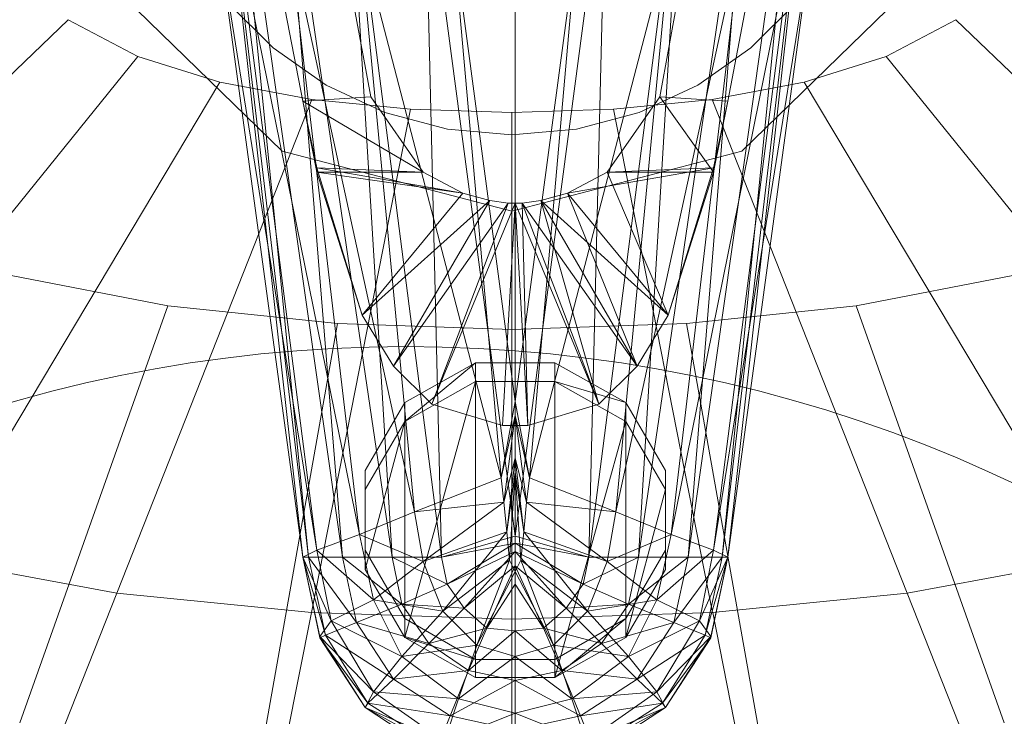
# Model space of a CAD drawing. Header units: metres. Extents: x 391.1 to 427.5, y 12.8 to 28.4.
# Tile 204 of 234: x 409.6862 to 409.7557, y 27.8672 to 27.9164. Entities that reach past the tile are written whole.
import ezdxf

# ---------------------------------------------------------------- set-up
doc = ezdxf.new("R2010")
doc.units = ezdxf.units.M
for name, color, linetype, lineweight in [('02_MOBILIARIO', 7, 'Continuous', 18), ('A-DETL-____-MBND', 7, 'Continuous', 18), ('A-DETL-GENF-OTLN', 7, 'Continuous', 18)]:
    doc.layers.add(name, color=color, linetype=linetype, lineweight=lineweight)

# ---------------------------------------------------------------- blocks, each defined once
blk = doc.blocks.new('Family - Rentamans PA-152127-03_ENLLUMENAT_P0A')
at = {"layer": 'A-DETL-____-MBND', "color": 253, "true_color": 0xaaaaaa}
for p, q in [((0.162486, 0.182729), (0.172787, 0.126729)), ((0.162486, 0.182729), (0.172787, 0.126729)), ((0.193186, 0.126729), (0.203486, 0.182729)), ((0.193186, 0.126729), (0.203486, 0.182729)), ((0.167986, 0.126428), (0.157986, 0.178428)), ((0.157986, 0.178428), (0.167986, 0.126428)), ((0.207986, 0.178428), (0.197986, 0.126428)), ((0.207986, 0.178428), (0.197986, 0.126428)), ((0.168386, 0.094229), (0.161287, 0.154229)), ((0.167986, 0.094229), (0.161287, 0.154229)), ((0.167986, 0.094229), (0.161287, 0.154229)), ((0.204686, 0.154229), (0.197587, 0.094229)), ((0.204686, 0.154229), (0.197986, 0.094229)), ((0.197986, 0.094229), (0.204686, 0.154229)), ((0.170787, 0.094229), (0.162686, 0.151229)), ((0.168386, 0.094229), (0.162686, 0.151229)), ((0.203287, 0.151229), (0.195186, 0.094229)), ((0.197587, 0.094229), (0.203287, 0.151229)), ((0.174287, 0.094229), (0.166486, 0.147229)), ((0.170787, 0.094229), (0.166486, 0.147229)), ((0.199486, 0.147229), (0.191686, 0.094229)), ((0.199486, 0.147229), (0.195186, 0.094229)), ((0.177787, 0.094229), (0.171186, 0.145528)), ((0.174287, 0.094229), (0.171186, 0.145528)), ((0.194787, 0.145528), (0.188186, 0.094229)), ((0.191686, 0.094229), (0.194787, 0.145528)), ((0.182986, 0.095729), (0.176587, 0.144028)), ((0.177787, 0.094229), (0.176587, 0.144028)), ((0.189386, 0.144028), (0.182986, 0.095729)), ((0.188186, 0.094229), (0.189386, 0.144028)), ((0.182986, 0.095729), (0.182986, 0.143229)), ((0.167986, 0.094229), (0.161986, 0.138229)), ((0.168986, 0.094729), (0.161986, 0.138229)), ((0.168986, 0.094729), (0.163386, 0.138229)), ((0.171986, 0.095828), (0.163386, 0.138229)), ((0.171986, 0.095828), (0.166986, 0.138229)), ((0.166986, 0.138229), (0.175886, 0.097428)), ((0.171986, 0.138229), (0.181986, 0.099828)), ((0.171986, 0.138229), (0.175886, 0.097428)), ((0.178587, 0.138229), (0.182986, 0.105229)), ((0.178587, 0.138229), (0.181986, 0.099828)), ((0.182986, 0.105229), (0.187386, 0.138229)), ((0.182986, 0.138128), (0.182986, 0.105229)), ((0.187386, 0.138229), (0.183986, 0.099828)), ((0.183986, 0.099828), (0.193986, 0.138229)), ((0.193986, 0.138229), (0.190087, 0.097428)), ((0.190087, 0.097428), (0.198986, 0.138229)), ((0.198986, 0.138229), (0.193986, 0.095828)), ((0.193986, 0.095828), (0.202587, 0.138229)), ((0.203986, 0.138229), (0.196986, 0.094729)), ((0.202587, 0.138229), (0.196986, 0.094729)), ((0.203986, 0.138229), (0.197986, 0.094229)), ((0.166524, 0.122896), (0.154641, 0.134478)), ((0.154641, 0.134478), (0.166524, 0.122896)), ((0.210876, 0.134478), (0.198992, 0.122896)), ((0.198992, 0.122896), (0.210876, 0.134478)), ((0.165885, 0.13019), (0.162649, 0.133425)), ((0.165885, 0.13019), (0.162649, 0.133425)), ((0.202867, 0.133425), (0.199631, 0.13019)), ((0.202867, 0.133425), (0.199631, 0.13019)), ((0.120856, 0.102818), (0.151431, 0.132184)), ((0.15634, 0.129587), (0.151431, 0.132184)), ((0.214085, 0.132184), (0.209176, 0.129587)), ((0.24466, 0.102818), (0.214085, 0.132184)), ((0.169633, 0.127565), (0.165885, 0.13019)), ((0.169633, 0.127565), (0.165885, 0.13019)), ((0.199631, 0.13019), (0.195883, 0.127565)), ((0.199631, 0.13019), (0.195883, 0.127565)), ((0.130556, 0.097687), (0.15634, 0.129587)), ((0.162138, 0.127763), (0.15634, 0.129587)), ((0.209176, 0.129587), (0.203378, 0.127763)), ((0.23496, 0.097687), (0.209176, 0.129587)), ((0.142013, 0.094083), (0.162138, 0.127763)), ((0.168636, 0.126556), (0.162138, 0.127763)), ((0.17378, 0.125632), (0.169633, 0.127565)), ((0.17378, 0.125632), (0.169633, 0.127565)), ((0.195883, 0.127565), (0.191736, 0.125632)), ((0.195883, 0.127565), (0.191736, 0.125632)), ((0.203378, 0.127763), (0.196879, 0.126556)), ((0.223503, 0.094083), (0.203378, 0.127763)), ((0.154855, 0.091697), (0.168636, 0.126556)), ((0.172787, 0.126729), (0.167986, 0.126428)), ((0.175589, 0.125858), (0.168636, 0.126556)), ((0.172787, 0.126729), (0.176486, 0.121428)), ((0.176486, 0.121428), (0.172787, 0.126729)), ((0.193186, 0.126729), (0.189486, 0.121428)), ((0.193186, 0.126729), (0.189486, 0.121428)), ((0.196879, 0.126556), (0.189927, 0.125858)), ((0.196986, 0.121428), (0.193186, 0.126729)), ((0.197986, 0.126428), (0.193186, 0.126729)), ((0.210661, 0.091697), (0.196879, 0.126556)), ((0.167986, 0.126428), (0.168986, 0.121729)), ((0.168986, 0.121428), (0.167986, 0.126428)), ((0.167986, 0.126428), (0.176486, 0.121428)), ((0.167986, 0.126428), (0.168986, 0.121428)), ((0.168592, 0.090317), (0.175589, 0.125858)), ((0.182758, 0.125627), (0.175589, 0.125858)), ((0.189927, 0.125858), (0.182758, 0.125627)), ((0.196924, 0.090317), (0.189927, 0.125858)), ((0.196986, 0.121729), (0.197986, 0.126428)), ((0.197986, 0.126428), (0.196986, 0.121428)), ((0.196986, 0.121729), (0.197986, 0.126428)), ((0.1782, 0.124447), (0.17378, 0.125632)), ((0.1782, 0.124447), (0.17378, 0.125632)), ((0.182758, 0.089862), (0.182758, 0.125627)), ((0.191736, 0.125632), (0.187316, 0.124447)), ((0.191736, 0.125632), (0.187316, 0.124447)), ((0.182758, 0.124049), (0.1782, 0.124447)), ((0.182758, 0.124049), (0.1782, 0.124447)), ((0.187316, 0.124447), (0.182758, 0.124049)), ((0.187316, 0.124447), (0.182758, 0.124049)), ((0.182758, 0.118657), (0.166524, 0.122896)), ((0.166524, 0.122896), (0.182758, 0.118657)), ((0.198992, 0.122896), (0.182758, 0.118657)), ((0.182758, 0.118657), (0.198992, 0.122896)), ((0.168986, 0.121729), (0.172186, 0.111328)), ((0.168986, 0.121428), (0.168986, 0.121729)), ((0.168986, 0.121729), (0.179287, 0.119928)), ((0.168986, 0.121729), (0.176486, 0.121428)), ((0.186686, 0.119928), (0.196986, 0.121729)), ((0.189486, 0.121428), (0.196986, 0.121729)), ((0.193787, 0.111328), (0.196986, 0.121729)), ((0.196986, 0.121729), (0.196986, 0.121428)), ((0.172186, 0.111328), (0.168986, 0.121428)), ((0.168986, 0.121428), (0.172186, 0.111328)), ((0.179287, 0.119928), (0.168986, 0.121428)), ((0.176486, 0.121428), (0.168986, 0.121428)), ((0.176486, 0.121428), (0.179287, 0.119928)), ((0.179287, 0.119928), (0.176486, 0.121428)), ((0.189486, 0.121428), (0.186686, 0.119928)), ((0.189486, 0.121428), (0.186686, 0.119928)), ((0.193787, 0.111328), (0.189486, 0.121428)), ((0.196986, 0.121428), (0.189486, 0.121428)), ((0.193787, 0.111328), (0.196986, 0.121428)), ((0.196986, 0.121428), (0.193787, 0.111328)), ((0.172186, 0.111328), (0.179287, 0.119928)), ((0.179287, 0.119928), (0.172186, 0.111328)), ((0.179287, 0.119928), (0.181186, 0.119428)), ((0.181186, 0.119428), (0.179287, 0.119928)), ((0.186686, 0.119928), (0.184787, 0.119428)), ((0.186686, 0.119928), (0.184787, 0.119428)), ((0.191587, 0.107729), (0.186686, 0.119928)), ((0.193787, 0.111328), (0.186686, 0.119928)), ((0.186686, 0.119928), (0.193787, 0.111328)), ((0.181186, 0.119428), (0.172186, 0.111328)), ((0.172186, 0.111328), (0.181186, 0.119428)), ((0.174386, 0.107729), (0.181186, 0.119428)), ((0.181186, 0.119428), (0.174386, 0.107729)), ((0.182486, 0.119229), (0.174386, 0.107729)), ((0.174386, 0.107729), (0.182486, 0.119229)), ((0.182986, 0.119229), (0.177087, 0.105028)), ((0.177087, 0.105028), (0.182986, 0.119229)), ((0.177087, 0.105028), (0.182486, 0.119229)), ((0.182486, 0.119229), (0.177087, 0.105028)), ((0.181186, 0.119428), (0.182486, 0.119229)), ((0.182486, 0.119229), (0.181186, 0.119428)), ((0.182986, 0.119229), (0.182087, 0.103528)), ((0.182087, 0.103528), (0.182986, 0.119229)), ((0.182486, 0.119229), (0.182986, 0.119229)), ((0.182986, 0.119229), (0.182486, 0.119229)), ((0.183486, 0.119229), (0.182986, 0.119229)), ((0.182986, 0.119229), (0.183886, 0.103528)), ((0.182986, 0.119229), (0.188886, 0.105028)), ((0.183486, 0.119229), (0.182986, 0.119229)), ((0.184787, 0.119428), (0.183486, 0.119229)), ((0.184787, 0.119428), (0.183486, 0.119229)), ((0.183886, 0.103528), (0.183486, 0.119229)), ((0.188886, 0.105028), (0.183486, 0.119229)), ((0.183486, 0.119229), (0.188886, 0.105028)), ((0.183486, 0.119229), (0.191587, 0.107729)), ((0.188886, 0.105028), (0.184787, 0.119428)), ((0.191587, 0.107729), (0.184787, 0.119428)), ((0.184787, 0.119428), (0.191587, 0.107729)), ((0.184787, 0.119428), (0.193787, 0.111328)), ((0.15847, 0.111983), (0.147292, 0.114157)), ((0.218224, 0.114157), (0.207046, 0.111983)), ((0.148001, 0.082549), (0.15847, 0.111983)), ((0.170428, 0.110725), (0.15847, 0.111983)), ((0.207046, 0.111983), (0.195088, 0.110725)), ((0.207046, 0.111983), (0.217515, 0.082549)), ((0.172186, 0.111328), (0.174386, 0.107729)), ((0.174386, 0.107729), (0.172186, 0.111328)), ((0.193787, 0.111328), (0.191587, 0.107729)), ((0.191587, 0.107729), (0.193787, 0.111328)), ((0.165112, 0.080748), (0.170428, 0.110725)), ((0.182758, 0.11031), (0.170428, 0.110725)), ((0.195088, 0.110725), (0.182758, 0.11031)), ((0.200404, 0.080748), (0.195088, 0.110725)), ((0.182758, 0.080154), (0.182758, 0.11031)), ((0.180186, 0.107952), (0.175186, 0.103807)), ((0.180186, 0.107952), (0.175186, 0.105145)), ((0.185787, 0.107952), (0.180186, 0.107952)), ((0.180186, 0.107952), (0.180186, 0.106629)), ((0.185787, 0.107952), (0.185787, 0.106629)), ((0.190787, 0.105145), (0.185787, 0.107952)), ((0.174386, 0.107729), (0.177087, 0.105028)), ((0.177087, 0.105028), (0.174386, 0.107729)), ((0.191587, 0.107729), (0.188886, 0.105028)), ((0.188886, 0.105028), (0.191587, 0.107729)), ((0.175186, 0.103807), (0.180186, 0.106629)), ((0.180186, 0.106629), (0.175186, 0.088557)), ((0.180186, 0.106629), (0.185787, 0.106629)), ((0.180186, 0.106629), (0.180186, 0.085749)), ((0.190787, 0.105145), (0.185787, 0.106629)), ((0.185787, 0.106629), (0.190787, 0.103807)), ((0.185787, 0.106629), (0.185787, 0.085749)), ((0.175186, 0.105145), (0.172386, 0.100351)), ((0.175186, 0.105145), (0.175186, 0.103807)), ((0.177087, 0.105028), (0.182087, 0.103528)), ((0.182087, 0.103528), (0.177087, 0.105028)), ((0.181986, 0.099828), (0.182986, 0.105229)), ((0.182986, 0.105229), (0.183986, 0.099828)), ((0.182986, 0.105229), (0.182986, 0.104229)), ((0.188886, 0.105028), (0.183886, 0.103528)), ((0.183886, 0.103528), (0.188886, 0.105028)), ((0.193587, 0.100351), (0.190787, 0.105145)), ((0.190787, 0.105145), (0.190787, 0.103807)), ((0.172386, 0.099013), (0.175186, 0.103807)), ((0.175186, 0.103807), (0.172386, 0.093366)), ((0.175186, 0.103807), (0.175186, 0.088557)), ((0.181986, 0.099828), (0.182986, 0.104229)), ((0.182186, 0.098128), (0.182986, 0.104229)), ((0.182986, 0.104229), (0.183986, 0.099828)), ((0.182986, 0.104229), (0.183787, 0.098128)), ((0.182986, 0.104229), (0.182986, 0.101229)), ((0.185787, 0.085749), (0.190787, 0.103807)), ((0.190787, 0.103807), (0.193587, 0.099013)), ((0.190787, 0.103807), (0.190787, 0.088557)), ((0.182087, 0.103528), (0.183886, 0.103528)), ((0.183886, 0.103528), (0.182087, 0.103528)), ((0.182186, 0.098128), (0.182986, 0.101229)), ((0.182386, 0.096028), (0.182986, 0.101229)), ((0.182986, 0.101229), (0.183787, 0.098128)), ((0.182986, 0.101229), (0.183587, 0.096028)), ((0.182986, 0.101229), (0.182986, 0.100229)), ((0.172386, 0.100351), (0.172386, 0.099013)), ((0.172386, 0.100351), (0.172386, 0.09472)), ((0.182386, 0.096028), (0.182986, 0.100229)), ((0.182587, 0.094028), (0.182986, 0.100229)), ((0.182986, 0.100229), (0.183587, 0.096028)), ((0.182986, 0.100229), (0.183386, 0.094028)), ((0.182986, 0.100229), (0.182986, 0.093229)), ((0.193587, 0.099013), (0.193587, 0.100351)), ((0.193587, 0.09472), (0.193587, 0.100351)), ((0.175886, 0.097428), (0.181986, 0.099828)), ((0.181986, 0.099828), (0.182186, 0.098128)), ((0.183986, 0.099828), (0.183787, 0.098128)), ((0.183986, 0.099828), (0.190087, 0.097428)), ((0.172386, 0.093366), (0.172386, 0.099013)), ((0.190787, 0.088557), (0.193587, 0.099013)), ((0.193587, 0.099013), (0.193587, 0.093366)), ((0.175886, 0.097428), (0.182186, 0.098128)), ((0.176486, 0.093928), (0.182186, 0.098128)), ((0.182186, 0.098128), (0.182386, 0.096028)), ((0.183787, 0.098128), (0.183587, 0.096028)), ((0.183787, 0.098128), (0.190087, 0.097428)), ((0.183787, 0.098128), (0.189486, 0.093928)), ((0.171986, 0.095828), (0.175886, 0.097428)), ((0.175886, 0.097428), (0.176486, 0.093928)), ((0.190087, 0.097428), (0.189486, 0.093928)), ((0.190087, 0.097428), (0.193986, 0.095828)), ((0.176486, 0.093928), (0.182386, 0.096028)), ((0.177886, 0.090428), (0.182386, 0.096028)), ((0.182386, 0.096028), (0.182587, 0.094028)), ((0.183587, 0.096028), (0.183386, 0.094028)), ((0.183587, 0.096028), (0.189486, 0.093928)), ((0.183587, 0.096028), (0.188087, 0.090428)), ((0.168986, 0.094729), (0.171986, 0.095828)), ((0.172986, 0.091229), (0.171986, 0.095828)), ((0.176486, 0.093928), (0.171986, 0.095828)), ((0.182986, 0.095729), (0.177787, 0.094229)), ((0.188186, 0.094229), (0.182986, 0.095729)), ((0.182986, 0.095229), (0.182986, 0.095729)), ((0.189486, 0.093928), (0.193986, 0.095828)), ((0.193986, 0.095828), (0.192986, 0.091229)), ((0.193986, 0.095828), (0.196986, 0.094729)), ((0.167986, 0.094229), (0.168986, 0.094729)), ((0.169986, 0.089729), (0.168986, 0.094729)), ((0.172986, 0.091229), (0.168986, 0.094729)), ((0.172386, 0.09472), (0.172386, 0.093366)), ((0.172386, 0.09472), (0.175186, 0.089911)), ((0.182986, 0.095229), (0.177787, 0.094229)), ((0.182986, 0.095229), (0.178186, 0.092328)), ((0.182986, 0.094628), (0.178186, 0.092328)), ((0.182986, 0.094628), (0.179386, 0.090628)), ((0.188186, 0.094229), (0.182986, 0.095229)), ((0.187787, 0.092328), (0.182986, 0.095229)), ((0.182986, 0.094628), (0.182986, 0.095229)), ((0.187787, 0.092328), (0.182986, 0.094628)), ((0.186587, 0.090628), (0.182986, 0.094628)), ((0.182986, 0.093628), (0.182986, 0.094628)), ((0.190787, 0.089911), (0.193587, 0.09472)), ((0.196986, 0.094729), (0.192986, 0.091229)), ((0.193587, 0.093366), (0.193587, 0.09472)), ((0.196986, 0.094729), (0.195986, 0.089729)), ((0.196986, 0.094729), (0.197986, 0.094229)), ((0.154855, 0.091697), (0.142013, 0.094083)), ((0.168386, 0.094229), (0.167986, 0.094229)), ((0.169587, 0.088729), (0.167986, 0.094229)), ((0.169186, 0.088528), (0.167986, 0.094229)), ((0.169186, 0.088528), (0.167986, 0.094229)), ((0.169186, 0.088628), (0.167986, 0.094229)), ((0.167986, 0.094229), (0.169986, 0.089729)), ((0.170787, 0.094229), (0.168386, 0.094229)), ((0.171787, 0.089628), (0.168386, 0.094229)), ((0.169587, 0.088729), (0.168386, 0.094229)), ((0.174287, 0.094229), (0.170787, 0.094229)), ((0.174986, 0.090928), (0.170787, 0.094229)), ((0.171787, 0.089628), (0.170787, 0.094229)), ((0.172986, 0.091229), (0.176486, 0.093928)), ((0.177787, 0.094229), (0.174287, 0.094229)), ((0.178186, 0.092328), (0.174287, 0.094229)), ((0.174986, 0.090928), (0.174287, 0.094229)), ((0.177886, 0.090428), (0.176486, 0.093928)), ((0.178186, 0.092328), (0.177787, 0.094229)), ((0.177886, 0.090428), (0.182587, 0.094028)), ((0.182587, 0.094028), (0.180287, 0.088028)), ((0.182587, 0.094028), (0.182986, 0.093229)), ((0.183386, 0.094028), (0.182986, 0.093229)), ((0.188087, 0.090428), (0.183386, 0.094028)), ((0.183386, 0.094028), (0.185686, 0.088028)), ((0.191686, 0.094229), (0.187787, 0.092328)), ((0.187787, 0.092328), (0.188186, 0.094229)), ((0.189486, 0.093928), (0.188087, 0.090428)), ((0.191686, 0.094229), (0.188186, 0.094229)), ((0.189486, 0.093928), (0.192986, 0.091229)), ((0.195186, 0.094229), (0.190986, 0.090928)), ((0.190986, 0.090928), (0.191686, 0.094229)), ((0.195186, 0.094229), (0.191686, 0.094229)), ((0.195186, 0.094229), (0.194186, 0.089628)), ((0.197587, 0.094229), (0.194186, 0.089628)), ((0.197587, 0.094229), (0.195186, 0.094229)), ((0.195986, 0.089729), (0.197986, 0.094229)), ((0.197986, 0.094229), (0.196386, 0.088729)), ((0.196386, 0.088729), (0.197587, 0.094229)), ((0.197986, 0.094229), (0.196787, 0.088628)), ((0.196787, 0.088628), (0.197986, 0.094229)), ((0.197986, 0.094229), (0.196787, 0.088528)), ((0.197986, 0.094229), (0.197587, 0.094229)), ((0.223503, 0.094083), (0.210661, 0.091697)), ((0.172386, 0.093366), (0.175186, 0.088557)), ((0.182986, 0.093628), (0.179386, 0.090628)), ((0.182986, 0.093229), (0.180287, 0.088028)), ((0.182986, 0.093628), (0.180986, 0.089229)), ((0.186587, 0.090628), (0.182986, 0.093628)), ((0.184986, 0.089229), (0.182986, 0.093628)), ((0.182986, 0.092328), (0.182986, 0.093628)), ((0.182986, 0.093229), (0.185686, 0.088028)), ((0.182986, 0.093229), (0.182986, 0.087229)), ((0.190787, 0.088557), (0.193587, 0.093366)), ((0.178186, 0.092328), (0.174986, 0.090928)), ((0.179386, 0.090628), (0.178186, 0.092328)), ((0.182986, 0.092328), (0.180986, 0.089229)), ((0.184986, 0.089229), (0.182986, 0.092328)), ((0.182986, 0.089028), (0.182986, 0.092328)), ((0.186587, 0.090628), (0.187787, 0.092328)), ((0.190986, 0.090928), (0.187787, 0.092328)), ((0.142826, 0.061275), (0.154855, 0.091697)), ((0.168592, 0.090317), (0.154855, 0.091697)), ((0.169986, 0.089729), (0.172986, 0.091229)), ((0.174986, 0.087229), (0.172986, 0.091229)), ((0.177886, 0.090428), (0.172986, 0.091229)), ((0.192986, 0.091229), (0.188087, 0.090428)), ((0.192986, 0.091229), (0.190986, 0.087229)), ((0.192986, 0.091229), (0.195986, 0.089729)), ((0.210661, 0.091697), (0.196925, 0.090317)), ((0.222691, 0.061275), (0.210661, 0.091697)), ((0.174986, 0.090928), (0.171787, 0.089628)), ((0.179386, 0.090628), (0.174986, 0.090928)), ((0.176886, 0.088128), (0.174986, 0.090928)), ((0.174986, 0.087229), (0.177886, 0.090428)), ((0.179386, 0.090628), (0.176886, 0.088128)), ((0.177886, 0.090428), (0.180287, 0.088028)), ((0.180986, 0.089229), (0.179386, 0.090628)), ((0.184986, 0.089229), (0.186587, 0.090628)), ((0.188087, 0.090428), (0.185686, 0.088028)), ((0.190986, 0.090928), (0.186587, 0.090628)), ((0.189087, 0.088128), (0.186587, 0.090628)), ((0.188087, 0.090428), (0.190986, 0.087229)), ((0.189087, 0.088128), (0.190986, 0.090928)), ((0.194186, 0.089628), (0.190986, 0.090928)), ((0.162485, 0.059299), (0.168592, 0.090317)), ((0.182758, 0.089862), (0.168592, 0.090317)), ((0.169186, 0.088628), (0.169986, 0.089729)), ((0.172986, 0.084729), (0.169986, 0.089729)), ((0.169986, 0.089729), (0.174986, 0.087229)), ((0.175186, 0.089911), (0.180186, 0.087004)), ((0.175186, 0.088557), (0.175186, 0.089911)), ((0.196924, 0.090317), (0.182758, 0.089862)), ((0.182758, 0.058647), (0.182758, 0.089862)), ((0.185787, 0.085749), (0.190787, 0.089911)), ((0.185787, 0.087004), (0.190787, 0.089911)), ((0.190787, 0.088557), (0.190787, 0.089911)), ((0.190986, 0.087229), (0.195986, 0.089729)), ((0.195986, 0.089729), (0.192986, 0.084729)), ((0.195986, 0.089729), (0.196787, 0.088628)), ((0.203031, 0.059299), (0.196926, 0.090317)), ((0.171787, 0.089628), (0.169587, 0.088729)), ((0.176886, 0.088128), (0.171787, 0.089628)), ((0.174386, 0.085628), (0.171787, 0.089628)), ((0.180986, 0.089229), (0.176886, 0.088128)), ((0.180986, 0.089229), (0.179686, 0.086229)), ((0.179686, 0.086229), (0.182986, 0.089028)), ((0.182986, 0.089028), (0.180986, 0.089229)), ((0.182986, 0.089028), (0.184986, 0.089229)), ((0.186287, 0.086229), (0.182986, 0.089028)), ((0.182986, 0.085528), (0.182986, 0.089028)), ((0.189087, 0.088128), (0.184986, 0.089229)), ((0.186287, 0.086229), (0.184986, 0.089229)), ((0.194186, 0.089628), (0.189087, 0.088128)), ((0.194186, 0.089628), (0.191587, 0.085628)), ((0.196386, 0.088729), (0.194186, 0.089628)), ((0.169587, 0.088729), (0.169186, 0.088528)), ((0.169186, 0.088528), (0.169186, 0.088628)), ((0.172386, 0.083628), (0.169186, 0.088628)), ((0.172986, 0.084729), (0.169186, 0.088628)), ((0.172587, 0.083928), (0.169186, 0.088528)), ((0.172386, 0.083628), (0.169186, 0.088528)), ((0.169186, 0.088528), (0.172386, 0.083628)), ((0.174386, 0.085628), (0.169587, 0.088729)), ((0.172587, 0.083928), (0.169587, 0.088729)), ((0.175186, 0.088557), (0.180186, 0.085749)), ((0.175186, 0.088557), (0.180186, 0.087004)), ((0.185787, 0.085749), (0.190787, 0.088557)), ((0.196386, 0.088729), (0.191587, 0.085628)), ((0.192986, 0.084729), (0.196787, 0.088628)), ((0.193386, 0.083928), (0.196386, 0.088729)), ((0.196787, 0.088528), (0.193386, 0.083928)), ((0.196787, 0.088628), (0.193587, 0.083628)), ((0.193587, 0.083628), (0.196787, 0.088528)), ((0.196787, 0.088528), (0.193587, 0.083628)), ((0.196787, 0.088528), (0.196386, 0.088729)), ((0.196787, 0.088628), (0.196787, 0.088528)), ((0.176886, 0.088128), (0.174386, 0.085628)), ((0.180287, 0.088028), (0.174986, 0.087229)), ((0.179686, 0.086229), (0.176886, 0.088128)), ((0.180287, 0.088028), (0.178986, 0.084229)), ((0.180287, 0.088028), (0.182986, 0.087229)), ((0.185686, 0.088028), (0.182986, 0.087229)), ((0.185686, 0.088028), (0.190986, 0.087229)), ((0.185686, 0.088028), (0.186986, 0.084229)), ((0.186287, 0.086229), (0.189087, 0.088128)), ((0.191587, 0.085628), (0.189087, 0.088128)), ((0.172986, 0.084729), (0.174986, 0.087229)), ((0.174986, 0.087229), (0.178986, 0.084229)), ((0.182986, 0.087229), (0.178986, 0.084229)), ((0.180186, 0.087004), (0.185787, 0.087004)), ((0.180186, 0.085749), (0.180186, 0.087004)), ((0.182986, 0.087229), (0.186986, 0.084229)), ((0.182986, 0.087229), (0.182986, 0.083229)), ((0.185787, 0.087004), (0.185787, 0.085749)), ((0.190986, 0.087229), (0.186986, 0.084229)), ((0.190986, 0.087229), (0.192986, 0.084729)), ((0.179686, 0.086229), (0.174386, 0.085628)), ((0.178386, 0.083028), (0.179686, 0.086229)), ((0.182986, 0.085528), (0.179686, 0.086229)), ((0.182986, 0.085528), (0.186287, 0.086229)), ((0.191587, 0.085628), (0.186287, 0.086229)), ((0.187587, 0.083028), (0.186287, 0.086229)), ((0.174386, 0.085628), (0.172587, 0.083928)), ((0.178386, 0.083028), (0.174386, 0.085628)), ((0.178386, 0.083028), (0.182986, 0.085528)), ((0.180186, 0.085749), (0.185787, 0.085749)), ((0.187587, 0.083028), (0.182986, 0.085528)), ((0.182986, 0.082028), (0.182986, 0.085528)), ((0.191587, 0.085628), (0.187587, 0.083028)), ((0.193386, 0.083928), (0.191587, 0.085628)), ((0.172386, 0.083628), (0.172986, 0.084729)), ((0.177986, 0.081229), (0.172986, 0.084729)), ((0.178986, 0.084229), (0.172986, 0.084729)), ((0.178986, 0.084229), (0.177986, 0.081229)), ((0.178986, 0.084229), (0.182986, 0.083229)), ((0.186986, 0.084229), (0.182986, 0.083229)), ((0.186986, 0.084229), (0.192986, 0.084729)), ((0.186986, 0.084229), (0.187986, 0.081229)), ((0.192986, 0.084729), (0.187986, 0.081229)), ((0.192986, 0.084729), (0.193587, 0.083628)), ((0.172386, 0.083628), (0.172587, 0.083928)), ((0.172386, 0.083628), (0.177287, 0.080428)), ((0.177287, 0.080428), (0.172386, 0.083628)), ((0.177486, 0.080828), (0.172386, 0.083628)), ((0.177986, 0.081229), (0.172386, 0.083628)), ((0.177486, 0.080828), (0.172587, 0.083928)), ((0.172587, 0.083928), (0.178386, 0.083028)), ((0.193386, 0.083928), (0.187587, 0.083028)), ((0.187986, 0.081229), (0.193587, 0.083628)), ((0.188486, 0.080828), (0.193386, 0.083928)), ((0.193587, 0.083628), (0.188486, 0.080828)), ((0.193587, 0.083628), (0.188686, 0.080428)), ((0.188686, 0.080428), (0.193587, 0.083628)), ((0.193587, 0.083628), (0.193386, 0.083928)), ((0.177486, 0.080828), (0.178386, 0.083028)), ((0.182986, 0.083229), (0.177986, 0.081229)), ((0.182986, 0.082028), (0.178386, 0.083028)), ((0.182986, 0.083229), (0.187986, 0.081229)), ((0.182986, 0.083229), (0.182986, 0.080229)), ((0.187587, 0.083028), (0.182986, 0.082028)), ((0.188486, 0.080828), (0.187587, 0.083028))]:
    blk.add_line(p, q, dxfattribs=at)
blk = doc.blocks.new('LONDR55-XX_ZZ-ARQ-CAA-M3D-Londres55_ifc-1-03_ENLLUMENAT_P0A')
at = {"layer": '02_MOBILIARIO', "color": 253, "lineweight": 18, "true_color": 0xaaaaaa}
blk.add_blockref('Family - Rentamans PA-152127-03_ENLLUMENAT_P0A', (409.53816, 27.784205), dxfattribs=at)
blk = doc.blocks.new('ZYR_06_02_02 Down Superficie - L 01-834878-03_ENLLUMENAT_P0A')
at = {"layer": 'A-DETL-GENF-OTLN', "color": 92, "true_color": 0x00c400}
blk.add_circle((0, 0), 0.1, dxfattribs=at)

msp = doc.modelspace()

# ---------------------------------------------------------------- block references
at = {"lineweight": 5}
msp.add_blockref('LONDR55-XX_ZZ-ARQ-CAA-M3D-Londres55_ifc-1-03_ENLLUMENAT_P0A', (0, 0), dxfattribs=at)
at = {"layer": 'A-DETL-GENF-OTLN', "color": 92, "true_color": 0x00c400}
msp.add_blockref('ZYR_06_02_02 Down Superficie - L 01-834878-03_ENLLUMENAT_P0A', (409.713416, 27.793306), dxfattribs=at)

doc.saveas('drawing.dxf')
